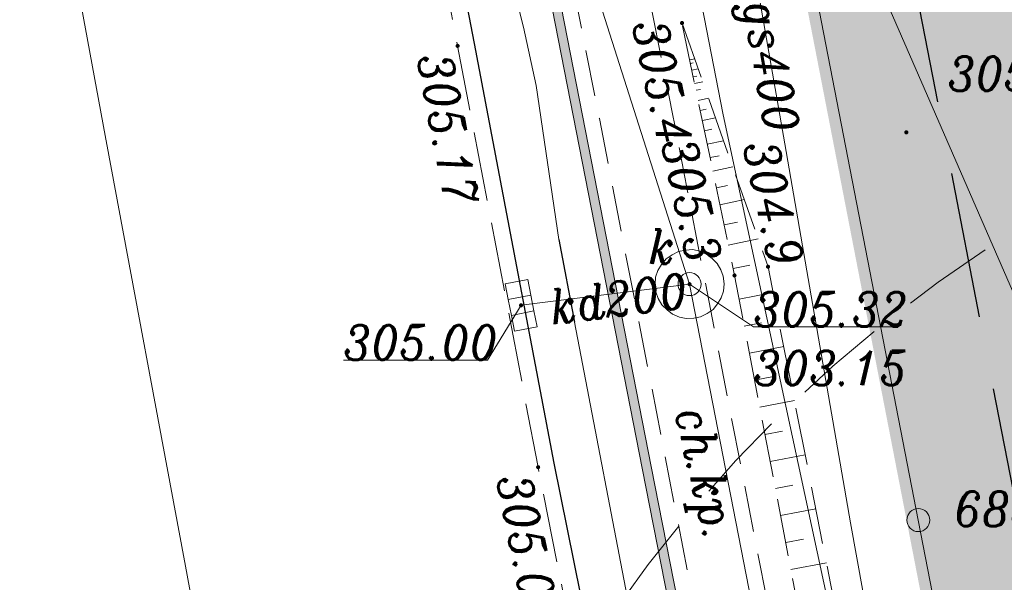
# Model space of a CAD drawing. Header units: metres. Extents: x 779 to 7046, y -512 to 9570.
# Tile 9 of 256: x 2150 to 2172, y -285 to -272. Entities that reach past the tile are written whole.
import ezdxf

# ---------------------------------------------------------------- set-up
doc = ezdxf.new("R2010")
doc.units = ezdxf.units.M
for name, pattern in [('0', [0]), ('1.5_0.5', [2, 1.5, -0.5]), ('BUBZ01-500', [1.75, 1.25, -0.5]), ('CENTER2', [1.125, 0.75, -0.125, 0.125, -0.125]), ('CIĄGłA', [0]), ('DASH', [0.75, 0.5, -0.25]), ('DASHEDX2', [38.1, 25.4, -12.7]), ('HIDDEN2', [4.7625, 3.175, -1.5875]), ('mz1.0_0.5', [1.5, 1, -0.5])]:
    doc.linetypes.add(name, pattern=pattern)
for name, color, linetype, lineweight in [('202-punkt graniczny', 7, 'Continuous', 0), ('202-punkt graniczny-Atr103', 7, 'Continuous', 0), ('219-działka ewidencyjna', 7, 'Continuous', 0), ('_a_obiekty', 250, 'Continuous', 30), ('AGP1_granica_opracow', 7, 'Continuous', 15), ('AGP1_HATCH', 7, 'Continuous', 5), ('bariera drogowa ochronna (linia)', 7, 'Continuous', 0), ('BUBZ01', 7, 'Continuous', 0), ('BUBZ01_1', 7, 'Continuous', 0), ('chodnik (powierzchnia)', 7, 'Continuous', 0), ('chodnik (powierzchnia)-Atr17', 7, 'Continuous', 0), ('ekran akustyczny (linia)', 7, 'Continuous', 0), ('jezdnia (powierzchnia)', 7, 'Continuous', 0), ('kanał technologiczny (linia)', 7, 'Continuous', 0), ('komora podziemna - przewód kanalizacyjny (powierzchnia)-SK', 7, 'Continuous', 0), ('kratka ściekowa (punkt)-SK', 7, 'Continuous', 0), ('krawężnik (linia)', 7, 'Continuous', 0), ('przewód elektroenergetyczny (linia)-SEPOD', 7, 'Continuous', 0), ('przewód gazowy (linia)-SG', 7, 'Continuous', 0), ('przewód gazowy (linia)-SG-Atr1', 7, 'Continuous', 0), ('przewód kanalizacyjny (linia)-SK', 7, 'Continuous', 0), ('przewód kanalizacyjny (linia)-SK-Atr1', 7, 'Continuous', 0), ('punkt o określonej wysokości (sieć kanalizacyjna)-SK', 7, 'Continuous', 0), ('punkt o określonej wysokości (sieć kanalizacyjna)-SK-Atr2', 7, 'Continuous', 0), ('punkt o określonej wysokości (sieć kanalizacyjna)-SK-Atr3', 7, 'Continuous', 0), ('punkt wysokościowy sztuczny', 7, 'Continuous', 0), ('punkt wysokościowy sztuczny-Atr2', 7, 'Continuous', 0), ('RTPW01', 253, 'Continuous', 0), ('rura ochronna - przewód elektroenergetyczny (linia)-SE', 7, 'Continuous', 0), ('właz okrągły - siec kanalizacyjna (punkt)-SK', 7, 'Continuous', 0), ('właz okrągły - siec kanalizacyjna (punkt)-SK-Atr17', 7, 'Continuous', 0)]:
    doc.layers.add(name, color=color, linetype=linetype, lineweight=lineweight)
doc.styles.get("Standard").update_dxf_attribs({"font": 'arial.ttf'})
doc.styles.add('Style-ITALIC_1250', font='ITALIC_1250.shx')
doc.linetypes.add('KTOK01-500', pattern='A,1.75,[13,dgnlstyle-rozp_2013.shx,S=0.002778,R=0,X=0,Y=0],1.75', length=3.5)

# ---------------------------------------------------------------- blocks, each defined once
blk = doc.blocks.new('202')
at = {"color": 0, "linetype": 'Continuous', "lineweight": -2, "ltscale": 10}
blk.add_circle((0, 0), 2.5, dxfattribs=at)
blk = doc.blocks.new('US05')
at = {"color": 0, "linetype": 'Continuous', "lineweight": 13, "ltscale": 10}
for p, q in [((-5.25, -2.5), (-5.25, 2.5)), ((-5.25, 2.5), (-1.75, 2.5)), ((-1.75, -2.5), (-1.75, 2.5)), ((-1.75, 2.5), (1.75, 2.5)), ((1.75, -2.5), (1.75, 2.5)), ((1.75, 2.5), (5.25, 2.5)), ((5.25, -2.5), (5.25, 2.5)), ((-5.25, -2.5), (-1.75, -2.5)), ((-1.75, -2.5), (1.75, -2.5)), ((1.75, -2.5), (5.25, -2.5))]:
    blk.add_line(p, q, dxfattribs=at)
blk = doc.blocks.new('PW02')
at = {"linetype": 'Continuous', "lineweight": 13, "ltscale": 10}
h = blk.add_hatch(color=0, dxfattribs=at)
edge = h.paths.add_edge_path()
edge.add_arc((0, 0), 0.45, 0, 360)
blk = doc.blocks.new('US22')
at = {"color": 0, "linetype": 'Continuous', "lineweight": -2, "ltscale": 10}
blk.add_circle((0, 0), 2.5, dxfattribs=at)
blk = doc.blocks.new('PW01_1')
at = {"linetype": 'Continuous', "lineweight": 13, "ltscale": 10}
h = blk.add_hatch(color=0, dxfattribs=at)
edge = h.paths.add_edge_path()
edge.add_arc((0, 0), 0.45, 0, 360)
blk = doc.blocks.new('RTPW01')
at = {"layer": 'RTPW01', "linetype": 'Continuous', "lineweight": 13, "true_color": 0x939598}
h = blk.add_hatch(color=252, dxfattribs=at)
edge = h.paths.add_edge_path()
edge.add_arc((0, 0), 0.045, 0, 360)
blk = doc.blocks.new('PZT MDCP podkład')
at = {"layer": '219-działka ewidencyjna', "color": 252, "linetype": 'Continuous', "lineweight": 13, "true_color": 0x939598, "flags": 128}
for points in [[(2100.586, 103.266), (2103.976, 85.786)], [(2100.586, 103.266), (2112.326, 76.306)], [(2111.646, 46.316), (2103.976, 85.786)]]:
    blk.add_lwpolyline(points, dxfattribs=at)
at = {"layer": 'bariera drogowa ochronna (linia)', "color": 252, "linetype": 'KTOK01-500', "lineweight": 13, "true_color": 0x939598, "flags": 128}
blk.add_lwpolyline([(2084.646, 103.156), (2086.306, 94.146), (2088.056, 84.786), (2089.946, 74.546), (2091.886, 64.626), (2093.806, 54.736), (2095.766, 44.856), (2097.796, 35.206), (2099.926, 25.496), (2102.236, 15.946), (2104.896, 6.146), (2107.666, -3.744), (2109.796, -10.954), (2112.814, -19.835)], dxfattribs=at)
at = {"layer": 'BUBZ01', "color": 252, "linetype": 'BUBZ01-500', "lineweight": 13, "true_color": 0x939598, "flags": 128}
for points in [[(2112.363, 30.151), (2112.363, 30.151), (2108.065, 49.239), (2104.123, 69.486), (2099.983, 91.106), (2098.843, 96.593)], [(2098.843, 96.593), (2100.711, 91.294), (2105.006, 69.522), (2108.907, 49.77), (2112.363, 30.151)]]:
    blk.add_lwpolyline(points, dxfattribs=at)
at = {"layer": 'BUBZ01_1', "color": 252, "linetype": 'Continuous', "lineweight": 13, "true_color": 0x939598}
for p, q in [((2099.119, 95.811), (2099.011, 95.789)), ((2099.085, 95.728), (2099.026, 95.716)), ((2099.194, 95.598), (2099.056, 95.569)), ((2099.166, 95.439), (2099.087, 95.423)), ((2099.295, 95.313), (2099.117, 95.277)), ((2099.246, 95.151), (2099.147, 95.13)), ((2099.42, 94.958), (2099.193, 94.911)), ((2099.367, 94.718), (2099.239, 94.691)), ((2099.57, 94.531), (2099.284, 94.472)), ((2099.488, 94.285), (2099.33, 94.252)), ((2099.746, 94.034), (2099.391, 93.96)), ((2099.649, 93.708), (2099.451, 93.667)), ((2099.946, 93.465), (2099.512, 93.374)), ((2099.83, 93.059), (2099.588, 93.009)), ((2100.197, 92.754), (2099.664, 92.643)), ((2100.051, 92.265), (2099.755, 92.204)), ((2100.498, 91.9), (2099.847, 91.765)), ((2100.313, 91.328), (2099.953, 91.253)), ((2100.822, 90.733), (2100.082, 90.592)), ((2100.566, 90.075), (2100.195, 90.003)), ((2101.054, 89.558), (2100.307, 89.415)), ((2100.795, 88.899), (2100.42, 88.827)), ((2101.286, 88.383), (2100.533, 88.239)), ((2101.023, 87.723), (2100.645, 87.65)), ((2101.518, 87.207), (2100.758, 87.062)), ((2101.252, 86.547), (2100.871, 86.474)), ((2101.75, 86.032), (2100.983, 85.885)), ((2101.481, 85.371), (2101.096, 85.297)), ((2101.981, 84.857), (2101.209, 84.709))]:
    blk.add_line(p, q, dxfattribs=at)
at = {"layer": 'chodnik (powierzchnia)', "color": 252, "linetype": 'mz1.0_0.5', "lineweight": 13, "true_color": 0x939598, "flags": 128}
blk.add_lwpolyline([(2094.286, 107.736), (2095.496, 102.266), (2096.136, 99.116), (2097.046, 94.516), (2101.066, 73.846), (2102.576, 66.006), (2104.166, 58.036), (2105.666, 50.426), (2108.206, 38.126), (2109.856, 30.556), (2110.966, 25.356), (2112.896, 16.946), (2113.376, 16.626), (2113.866, 16.346), (2114.386, 16.096), (2114.916, 15.896), (2115.466, 15.726), (2116.016, 15.596), (2116.586, 15.506), (2117.156, 15.466), (2117.726, 15.456), (2118.296, 15.496), (2118.866, 15.576), (2119.426, 15.696), (2119.966, 15.856), (2120.506, 16.056), (2119.896, 17.836), (2118.716, 17.426), (2117.186, 17.296), (2115.196, 17.896), (2114.046, 18.856), (2112.546, 25.696), (2111.356, 31.136), (2109.736, 38.596), (2107.226, 50.456), (2105.686, 58.476), (2104.126, 66.306), (2102.566, 74.356), (2098.636, 94.616), (2097.546, 100.076), (2097.016, 102.526), (2095.816, 107.956), (2094.286, 107.736)], close=True, dxfattribs=at)
at = {"layer": 'ekran akustyczny (linia)', "color": 252, "linetype": 'Continuous', "lineweight": 13, "true_color": 0x939598, "flags": 128}
blk.add_lwpolyline([(2108.938, 32.611), (2105.527, 48.134), (2103.716, 57.467), (2101.986, 66.327), (2099.856, 77.327), (2097.976, 86.916), (2096.096, 96.547), (2095.016, 102.066)], dxfattribs=at)
at = {"layer": 'jezdnia (powierzchnia)', "color": 252, "linetype": '1.5_0.5', "lineweight": 13, "true_color": 0x939598, "flags": 128}
blk.add_lwpolyline([(2121.58, -17.44), (2121.58, -17.44), (2119.166, -10.314), (2116.966, -3.184), (2116.146, -0.544), (2113.326, 8.386), (2110.936, 17.476), (2110.246, 19.936), (2110.076, 20.316), (2109.986, 20.546), (2109.896, 20.776), (2109.816, 21.006), (2109.746, 21.246), (2109.686, 21.486), (2109.266, 21.386), (2107.936, 26.806), (2105.746, 36.806), (2103.466, 47.496), (2101.776, 56.146), (2099.886, 65.716), (2097.696, 76.946), (2095.716, 86.936), (2093.966, 96.096), (2092.736, 102.466), (2092.306, 104.766), (2077.106, 102.056), (2077.796, 98.156), (2078.256, 95.836), (2079.416, 89.206), (2080.776, 82.376), (2082.496, 73.286), (2083.117, 69.993)], dxfattribs=at)
at = {"layer": 'kanał technologiczny (linia)', "color": 252, "linetype": 'Continuous', "lineweight": 13, "true_color": 0x939598, "flags": 128}
blk.add_lwpolyline([(2076.829, 99.116), (2097.466, 101.996), (2098.496, 100.976), (2099.736, 94.596), (2102.876, 80.006), (2107.146, 57.576), (2110.276, 41.516), (2112.466, 30.966), (2113.936, 24.136), (2116.446, 18.576), (2123.106, -1.554), (2123.726, -2.874), (2127.703, -15.767)], dxfattribs=at)
at = {"layer": 'komora podziemna - przewód kanalizacyjny (powierzchnia)-SK', "color": 252, "linetype": 'Continuous', "lineweight": 13, "true_color": 0x939598, "flags": 128}
blk.add_lwpolyline([(2098.936, 90.166), (2098.786, 90.196), (2098.636, 90.266), (2098.516, 90.356), (2098.406, 90.466), (2098.326, 90.606), (2098.276, 90.746), (2098.256, 90.906), (2098.266, 91.066), (2098.316, 91.216), (2098.396, 91.346), (2098.496, 91.466), (2098.626, 91.556), (2098.766, 91.626), (2098.916, 91.656), (2099.076, 91.666), (2099.226, 91.636), (2099.376, 91.566), (2099.496, 91.476), (2099.606, 91.366), (2099.686, 91.226), (2099.736, 91.086), (2099.756, 90.926), (2099.746, 90.766), (2099.696, 90.616), (2099.616, 90.486), (2099.516, 90.366), (2099.386, 90.276), (2099.246, 90.206), (2099.096, 90.176), (2098.936, 90.166)], close=True, dxfattribs=at)
at = {"layer": 'krawężnik (linia)', "color": 252, "linetype": 'Continuous', "lineweight": 30, "true_color": 0x939598, "flags": 128}
blk.add_lwpolyline([(2093.096, 102.556), (2094.326, 96.146), (2096.056, 87.026), (2098.076, 77.016), (2100.216, 65.776), (2102.096, 56.296), (2103.816, 47.516), (2106.076, 36.886), (2108.256, 26.916), (2109.346, 22.156)], dxfattribs=at)
at = {"layer": 'przewód elektroenergetyczny (linia)-SEPOD', "color": 252, "linetype": 'Continuous', "lineweight": 13, "true_color": 0x939598, "flags": 128}
blk.add_lwpolyline([(2106.356, 40.386), (2105.736, 43.716), (2105.436, 46.026), (2104.516, 50.506), (2104.156, 52.386), (2101.886, 65.206), (2101.486, 67.446), (2099.316, 70.346), (2098.136, 81.686), (2097.786, 83.406), (2096.506, 90.086), (2096.166, 91.886), (2095.676, 95.236), (2095.396, 96.506), (2094.546, 99.866), (2077.358, 96.668)], dxfattribs=at)
at = {"layer": 'przewód gazowy (linia)-SG', "color": 252, "linetype": 'Continuous', "lineweight": 13, "true_color": 0x939598, "flags": 128}
for points in [[(2101.076, 93.966), (2099.716, 101.776), (2099.486, 103.056), (2099.206, 104.686), (2099.106, 105.256)], [(2110.066, 46.496), (2108.966, 50.806), (2107.826, 56.276), (2106.726, 62.346), (2105.166, 70.986), (2102.506, 85.726), (2101.076, 93.966)]]:
    blk.add_lwpolyline(points, dxfattribs=at)
at = {"layer": 'przewód kanalizacyjny (linia)-SK', "color": 252, "linetype": 'Continuous', "lineweight": 13, "true_color": 0x939598, "flags": 128}
for points in [[(2096.906, 97.516), (2099.006, 90.916), (2103.716, 66.756), (2106.696, 52.086), (2109.736, 37.906)], [(2095.346, 90.456), (2099.006, 90.916)]]:
    blk.add_lwpolyline(points, dxfattribs=at)
at = {"layer": 'punkt o określonej wysokości (sieć kanalizacyjna)-SK-Atr2', "color": 252, "lineweight": 13, "true_color": 0x939598, "flags": 128}
for points in [[(2099.006, 90.916), (2100.396, 89.986), (2103.537, 89.986)], [(2095.346, 90.456), (2094.616, 89.266), (2091.486, 89.266)]]:
    blk.add_lwpolyline(points, dxfattribs=at)
at = {"layer": 'rura ochronna - przewód elektroenergetyczny (linia)-SE', "color": 252, "linetype": 'Continuous', "lineweight": 30, "true_color": 0x939598, "flags": 128}
blk.add_lwpolyline([(2096.166, 91.886), (2096.506, 90.086)], dxfattribs=at)
at = {"layer": '202-punkt graniczny', "color": 252, "linetype": 'Continuous', "lineweight": 13, "true_color": 0x939598, "xscale": 0.1, "yscale": 0.1, "zscale": 0.1}
blk.add_blockref('202', (2103.976, 85.786), dxfattribs=at)
at = {"layer": 'kratka ściekowa (punkt)-SK', "color": 252, "linetype": 'Continuous', "lineweight": 13, "true_color": 0x939598, "xscale": 0.1000000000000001, "yscale": 0.1000000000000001, "zscale": 0.1000000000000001, "rotation": 101.093}
blk.add_blockref('US05', (2095.346, 90.456), dxfattribs=at)
at = {"layer": 'punkt o określonej wysokości (sieć kanalizacyjna)-SK', "color": 252, "linetype": 'Continuous', "lineweight": 13, "true_color": 0x939598, "xscale": 0.1, "yscale": 0.1, "zscale": 0.1}
for p in [(2099.006, 90.916), (2095.346, 90.456)]:
    blk.add_blockref('PW01_1', p, dxfattribs=at)
at = {"layer": 'punkt wysokościowy sztuczny', "color": 252, "linetype": 'Continuous', "lineweight": 13, "true_color": 0x939598, "xscale": 0.1, "yscale": 0.1, "zscale": 0.1}
for p in [(2093.966, 96.096), (2095.716, 86.936)]:
    blk.add_blockref('PW02', p, dxfattribs=at)
at = {"layer": 'RTPW01', "color": 252, "linetype": 'Continuous', "lineweight": 13, "true_color": 0x939598}
for p in [(2098.843, 96.593), (2103.717, 94.217), (2099.983, 91.106), (2100.711, 91.294)]:
    blk.add_blockref('RTPW01', p, dxfattribs=at)
at = {"layer": 'właz okrągły - siec kanalizacyjna (punkt)-SK', "color": 252, "linetype": 'Continuous', "lineweight": 13, "true_color": 0x939598, "xscale": 0.1, "yscale": 0.1, "zscale": 0.1}
blk.add_blockref('US22', (2099.006, 90.916), dxfattribs=at)
at = {"layer": '202-punkt graniczny-Atr103', "color": 252, "lineweight": 13, "true_color": 0x939598, "insert": (2104.764, 85.656), "char_height": 0.75, "attachment_point": 7, "line_spacing_factor": 0.6}
blk.add_mtext('\\FITALIC_1250;\\H1x;\\W0.9;683', dxfattribs=at)
at = {"layer": 'chodnik (powierzchnia)-Atr17', "color": 252, "lineweight": 13, "true_color": 0x939598, "insert": (2098.443, 88.09), "char_height": 0.75, "attachment_point": 7, "rotation": 283.018, "line_spacing_factor": 0.6}
blk.add_mtext('\\FITALIC_1250;\\H1x;\\W0.9;ch.kp.', dxfattribs=at)
at = {"layer": 'przewód gazowy (linia)-SG-Atr1', "color": 252, "lineweight": 13, "true_color": 0x939598, "insert": (2100.413, 97.055), "char_height": 0.75, "attachment_point": 4, "rotation": 279.878, "line_spacing_factor": 0.6}
blk.add_mtext('\\FITALIC_1250;\\H1x;\\W0.9;gs400', dxfattribs=at)
at = {"layer": 'przewód kanalizacyjny (linia)-SK-Atr1', "color": 252, "lineweight": 13, "true_color": 0x939598, "insert": (2095.972, 90.412), "char_height": 0.75, "attachment_point": 4, "rotation": 7.164, "line_spacing_factor": 0.6}
blk.add_mtext('\\FITALIC_1250;\\H1x;\\W0.9;kd200', dxfattribs=at)
at = {"layer": 'punkt o określonej wysokości (sieć kanalizacyjna)-SK-Atr2', "color": 252, "lineweight": 13, "true_color": 0x939598, "char_height": 0.75, "attachment_point": 7, "line_spacing_factor": 0.6}
for s, insert in [('\\FITALIC_1250;\\H1x;\\W0.9;305.32', (2100.396, 89.994)), ('\\FITALIC_1250;\\H1x;\\W0.9;305.00', (2091.486, 89.274))]:
    blk.add_mtext(s, dxfattribs=dict(at, insert=insert))
at = {"layer": 'punkt o określonej wysokości (sieć kanalizacyjna)-SK-Atr3', "color": 252, "lineweight": 13, "true_color": 0x939598, "insert": (2100.396, 88.718), "char_height": 0.75, "attachment_point": 7, "line_spacing_factor": 0.6}
blk.add_mtext('\\FITALIC_1250;\\H1x;\\W0.9;303.15', dxfattribs=at)
at = {"layer": 'punkt wysokościowy sztuczny-Atr2', "color": 252, "lineweight": 13, "true_color": 0x939598, "char_height": 0.75, "attachment_point": 1, "line_spacing_factor": 0.6}
for s, insert, rotation in [('\\FITALIC_1250;\\H1x;\\W0.9;305.17', (2093.826, 95.996), 280.525), ('\\FITALIC_1250;\\H1x;\\W0.9;305.02', (2095.546, 86.846), 281.31)]:
    blk.add_mtext(s, dxfattribs=dict(at, insert=insert, rotation=rotation))
at = {"layer": 'RTPW01', "color": 252, "linetype": 'Continuous', "lineweight": 13, "true_color": 0x939598, "style": 'Style-ITALIC_1250', "width": 0.9}
for s, p in [('305.4', (2097.761, 96.57)), ('305.3', (2098.392, 94.003)), ('304.9', (2100.172, 93.939))]:
    blk.add_text(s, height=0.75, rotation=282.233, dxfattribs=at).set_placement(p)
blk.add_text('305.0', height=0.75, dxfattribs=at).set_placement((2104.617, 95.117))
at = {"layer": 'właz okrągły - siec kanalizacyjna (punkt)-SK-Atr17', "color": 252, "lineweight": 13, "true_color": 0x939598, "insert": (2098.116, 91.356), "char_height": 0.75, "attachment_point": 7, "line_spacing_factor": 0.6}
blk.add_mtext('\\FITALIC_1250;\\H1x;\\W0.9;k', dxfattribs=at)
blk = doc.blocks.new('Zbiornik LPG 20m3')
at = {"layer": '_a_obiekty', "color": 251, "linetype": 'DASH', "lineweight": 5, "ltscale": 4, "true_color": 0x636466}
blk.add_lwpolyline([(2696.092, 576.319), (2700.983, 570.986, -0.414214), (2699.15, 528.6), (2697.676, 527.248, -0.414214), (2655.289, 529.081), (2650.398, 534.414, -0.414214), (2652.231, 576.801), (2653.705, 578.152, -0.414214), (2696.092, 576.319)], format="xyb", dxfattribs=at)

msp = doc.modelspace()

# ---------------------------------------------------------------- hatches: boundary and pattern name
at = {"layer": 'AGP1_HATCH', "lineweight": 15, "transparency": 33554625}
h = msp.add_hatch(dxfattribs=at)
h.set_pattern_fill('GRASS', color=64, scale=0.02, angle=24.61093)
edge = h.paths.add_edge_path()
edge.add_line((2201.155, -232.06), (2187.755, -236.764))
edge.add_line((2187.755, -236.764), (2189.333, -245.236))
edge.add_line((2189.333, -245.236), (2200.149, -243.221))
edge.add_line((2200.149, -243.221), (2200.649, -243.128))
edge.add_arc((2201.59, -248.191), 5.15, 21.5178, 100.535, ccw=False)
edge.add_line((2206.381, -246.302), (2206.676, -247.049))
edge.add_line((2206.676, -247.049), (2210.151, -255.863))
edge.add_line((2210.151, -255.863), (2213.734, -264.952))
edge.add_line((2213.734, -264.952), (2217.79, -275.238))
edge.add_line((2217.79, -275.238), (2215.443, -266.969))
edge.add_line((2215.443, -266.969), (2207.465, -246.73))
edge.add_line((2207.465, -246.73), (2201.155, -232.06))
h.paths.add_polyline_path([(2193.681, -336.48), (2194.272, -339.788), (2190.669, -340.432), (2190.078, -337.124)], flags=16)
h.paths.add_polyline_path([(2174.949, -253.204), (2174.18, -249.075), (2176.736, -248.599), (2177.505, -252.728)], flags=16)
h.paths.add_polyline_path([(2213.207, -340.386), (2212.586, -338.847), (2213.476, -338.488), (2214.097, -340.027)], flags=16)
h.paths.add_polyline_path([(2215.035, -268.25), (2214.426, -266.706), (2215.04, -266.464), (2215.649, -268.008)], flags=17)
edge = h.paths.add_edge_path()
edge.add_line((2222.136, -341.015), (2223.664, -341.192))
edge.add_line((2223.664, -341.192), (2227.521, -342.29))
edge.add_line((2227.521, -342.29), (2233.308, -344.457))
edge.add_line((2233.308, -344.457), (2237.862, -347.858))
edge.add_line((2237.862, -347.858), (2239.041, -348.66))
edge.add_line((2239.041, -348.66), (2233.605, -326.01))
edge.add_line((2233.605, -326.01), (2228.175, -303.9))
edge.add_line((2228.175, -303.9), (2222.495, -286.13))
edge.add_line((2222.495, -286.13), (2217.355, -271.82))
edge.add_line((2217.355, -271.82), (2215.443, -266.969))
edge.add_line((2215.443, -266.969), (2217.79, -275.238))
edge.add_line((2217.79, -275.238), (2221.381, -285.279))
edge.add_line((2221.381, -285.279), (2223.235, -291.356))
edge.add_line((2223.235, -291.356), (2227.886, -315.161))
edge.add_arc((2212.625, -317.085), 15.382, -38.1613, 7.187, ccw=False)
edge.add_arc((2211.041, -315.811), 17.415, 289.8521, 321.7651, ccw=False)
edge.add_line((2216.955, -332.191), (2213.092, -333.5))
edge.add_arc((2214.563, -337.058), 3.851, 112.4496, 197.8856)
edge.add_line((2210.898, -338.241), (2211.273, -339.403))
edge.add_arc((2213.414, -338.797), 2.225, 195.8025, 221.5125)
edge.add_arc((2213.798, -338.871), 2.483, 214.3489, 282.1039)
edge.add_line((2214.319, -341.299), (2219.145, -339.35))
edge.add_line((2219.145, -339.35), (2222.136, -341.015))
edge = h.paths.add_edge_path()
edge.add_line((2182.307, -273.042), (2181.363, -273.218))
edge.add_line((2181.363, -273.218), (2181.059, -271.586))
edge.add_line((2181.059, -271.586), (2182.003, -271.411))
edge.add_line((2182.003, -271.411), (2178.489, -252.545))
edge.add_line((2178.489, -252.545), (2177.505, -252.728))
edge.add_line((2177.505, -252.728), (2176.736, -248.599))
edge.add_line((2176.736, -248.599), (2177.719, -248.416))
edge.add_line((2177.719, -248.416), (2177.536, -247.433))
edge.add_line((2177.536, -247.433), (2178.519, -247.25))
edge.add_line((2178.519, -247.25), (2189.329, -245.236))
edge.add_line((2189.329, -245.236), (2187.755, -236.764))
edge.add_line((2187.755, -236.764), (2168.625, -243.48))
edge.add_line((2168.625, -243.48), (2167.595, -243.84))
edge.add_line((2167.595, -243.84), (2162.625, -245.59))
edge.add_line((2162.625, -245.59), (2166.545, -265.88))
edge.add_line((2166.545, -265.88), (2169.935, -283.36))
edge.add_line((2169.935, -283.36), (2178.195, -325.93))
edge.add_line((2178.195, -325.93), (2182.565, -325.84))
edge.add_line((2182.565, -325.84), (2182.575, -329.03))
edge.add_line((2182.575, -329.03), (2179.045, -329.11))
edge.add_line((2179.045, -329.11), (2179.735, -331.25))
edge.add_line((2179.735, -331.25), (2185.555, -348.24))
edge.add_line((2185.555, -348.24), (2190.115, -350.95))
edge.add_line((2190.115, -350.95), (2195.595, -348.85))
edge.add_line((2195.595, -348.85), (2198.507, -347.682))
edge.add_arc((2192.413, -339.706), 10.037, 307.382, 339.7888)
edge.add_arc((2172.677, -334.532), 30.409, 343.4897, 347.8328)
edge.add_arc((2184.654, -337.353), 18.108, 348.5707, 353.3645)
edge.add_arc((2197.523, -339.13), 5.127, 356.4696, 372.8519)
edge.add_line((2202.522, -337.989), (2202.397, -337.364))
edge.add_line((2202.397, -337.364), (2201.307, -334.819))
edge.add_arc((2194.588, -338.265), 7.552, 27.1534, 42.1704)
edge.add_line((2200.185, -333.195), (2197.757, -330.782))
edge.add_arc((2203.598, -324.846), 8.328, 205.1136, 225.4611, ccw=False)
edge.add_arc((2210.401, -321.909), 15.736, 194.5839, 204.2825, ccw=False)
edge.add_line((2195.172, -325.872), (2193.015, -315.931))
edge.add_line((2193.015, -315.931), (2192.172, -311.386))
edge.add_line((2192.172, -311.386), (2189.32, -311.916))
edge.add_line((2189.32, -311.916), (2188.259, -306.214))
edge.add_line((2188.259, -306.214), (2191.115, -305.682))
edge.add_line((2191.115, -305.682), (2190.754, -303.349))
edge.add_arc((2197.626, -302.806), 6.894, 137.4766, 184.5106, ccw=False)
edge.add_arc((2192.177, -297.809), 0.5, 317.4766, 342.905)
edge.add_arc((2191.651, -297.647), 1.05, 342.905, 381.532)
edge.add_line((2192.628, -297.262), (2185.882, -298.518))
edge.add_line((2185.882, -298.518), (2183.725, -286.938))
edge.add_line((2183.725, -286.938), (2184.856, -286.727))
edge.add_line((2184.856, -286.727), (2182.307, -273.042))
h.paths.add_polyline_path([(2218.228, -303.855), (2219.86, -303.551), (2219.981, -304.2), (2218.349, -304.504)], flags=16)
edge = h.paths.add_edge_path(flags=17)
edge.add_arc((2219.786, -319.83), 0.238, 186.5183, 320.5347)
edge.add_arc((2205.889, -312.511), 15.94, 332.0536, 352.5318)
edge.add_arc((2192.079, -311.841), 29.741, 354.7101, 368.2708)
edge.add_line((2221.511, -307.563), (2220.643, -303.117))
edge.add_arc((2219.03, -303.699), 1.714, 19.815, 190.7787)
edge.add_line((2217.346, -304.019), (2217.675, -305.833))
edge.add_line((2217.675, -305.833), (2219.052, -313.206))
edge.add_arc((2158.761, -321.061), 60.801, 1.1345, 7.42259, ccw=False)
at = {"layer": 'AGP1_HATCH', "true_color": 0xf8991e, "transparency": 33554579}
h = msp.add_hatch(color=30, dxfattribs=at)
h.dxf.hatch_style = 1
h.paths.add_polyline_path([(2160.975, -267.08), (2162.055, -272.6), (2163.935, -282.23), (2165.815, -291.82), (2167.945, -302.82), (2169.675, -311.68), (2171.485, -321.013), (2174.896, -336.536), (2175.091, -336.493), (2171.681, -320.972), (2169.871, -311.642), (2168.141, -302.782), (2166.011, -291.782), (2164.131, -282.192), (2162.251, -272.562), (2161.171, -267.042)])

# ---------------------------------------------------------------- linework, layer by layer
at = {"color": 3, "linetype": 'HIDDEN2', "lineweight": 30}
msp.add_lwpolyline([(2164.038, -241.525), (2168.084, -262.485), (2169.744, -271.154), (2173.465, -290.261), (2177.539, -311.032)], dxfattribs=at)
at = {"color": 18, "linetype": 'CIĄGłA', "lineweight": 5, "true_color": 0x000000}
msp.add_lwpolyline([(2160.975, -267.08), (2162.055, -272.6), (2163.935, -282.23), (2165.815, -291.82), (2167.945, -302.82), (2169.675, -311.68), (2171.485, -321.013), (2174.896, -336.536), (2175.091, -336.493), (2171.681, -320.972), (2169.871, -311.642), (2168.141, -302.782), (2166.011, -291.782), (2164.131, -282.192), (2162.251, -272.562), (2161.171, -267.042)], close=True, dxfattribs=at)
at = {"color": 5, "linetype": 'DASHEDX2', "lineweight": 13, "ltscale": 0.1}
msp.add_circle((2180.533, -275.953), 70, dxfattribs=at)
at = {"layer": '_a_obiekty', "color": 251, "linetype": 'DASH', "lineweight": 5, "ltscale": 3, "true_color": 0x636466, "elevation": 0}
msp.add_lwpolyline([(2167.885, -314.03), (2168.396, -316.775, 0.414214), (2203.372, -340.788), (2203.962, -340.678, 0.414214), (2227.975, -305.702), (2227.465, -302.957, 0.414214), (2192.489, -278.944), (2191.899, -279.053, 0.414214)], format="xyb", close=True, dxfattribs=at)
at = {"layer": 'AGP1_granica_opracow', "color": 5, "linetype": 'CENTER2', "lineweight": 9, "ltscale": 5, "const_width": 0.5}
msp.add_lwpolyline([(2201.155, -232.06), (2168.625, -243.48), (2167.595, -243.84), (2162.625, -245.59), (2166.545, -265.88), (2169.935, -283.36), (2178.195, -325.93)], dxfattribs=at)

# ---------------------------------------------------------------- block references
at = {"color": 18, "linetype": 'CIĄGłA', "lineweight": 5, "true_color": 0x000000}
msp.add_blockref('PZT MDCP podkład', (65.959, -369.147), dxfattribs=at)
at = {"color": 18, "linetype": '0', "lineweight": 5, "true_color": 0x000000, "rotation": 328.0046700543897}
msp.add_blockref('Zbiornik LPG 20m3', (-372.51, 643.088), dxfattribs=at)

doc.saveas('drawing.dxf')
